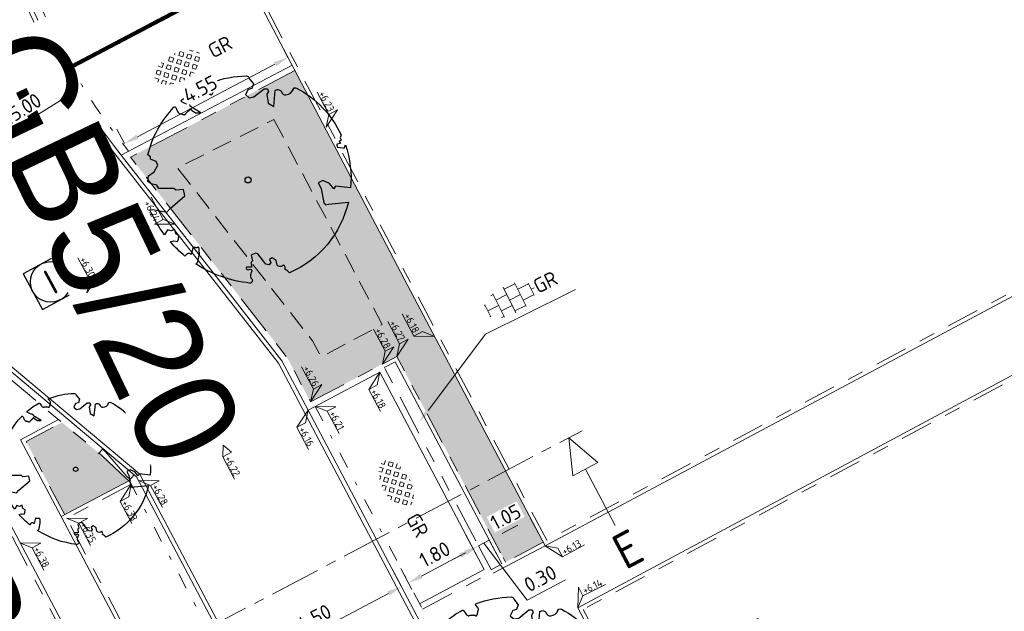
# Model space of a CAD drawing. Header units: metres. Extents: x 155090 to 155676, y 461362 to 461889.
# Tile 59 of 99: x 155321 to 155345, y 461547 to 461562. Entities that reach past the tile are written whole.
import ezdxf
from ezdxf import colors
from ezdxf.entities.mleader import LeaderData, LeaderLine
from ezdxf.enums import TextEntityAlignment as Align
from ezdxf.math import Vec2, Vec3

# ---------------------------------------------------------------- set-up
doc = ezdxf.new("R2018")
doc.units = ezdxf.units.M
for name, pattern in [('DASHDOT', [1, 0.5, -0.25, 0, -0.25]), ('DASHED', [0.75, 0.5, -0.25]), ('VH-GELEIDEBAND', [6, 2, -2, 0, -2]), ('VH-OPSLUITBAND-SO', [10, 4, -2, 2, -2]), ('VH-TROTTOIRBAND_130-150', [15, 5, -2, 2, -2, 2, -2]), ('VW-5050_STREEP', [1, 0.5, -0.5]), ('ZZ-CENTER-SO', [8, 5, -1, 1, -1]), ('ZZ-HIDDEN-SO', [4, 2, -2])]:
    doc.linetypes.add(name, pattern=pattern)
doc.layers.get('0').update_dxf_attribs({"lineweight": 18})
doc.layers.get('Defpoints').update_dxf_attribs({"lineweight": 18})
for name, color, linetype, lineweight in [('B-WE-VH-VERHARDING_HALFVERHARDING_GRASBETONSTEEN-S-200', 130, 'Continuous', 18), ('N-WE-GR-BOOM-S', 90, 'Continuous', 25), ('N-WE-RI-OVERIG_RIOOLPUT_INSPECTIE-S-200', 10, 'Continuous', 25), ('N-WE-VH-KANTOPSLUITING-T18', 10, 'Continuous', 18), ('N-WE-VH-KANTOPSLUITING_GELEIDEBAND_50 200-G', 20, 'VH-GELEIDEBAND', 18), ('N-WE-VH-KANTOPSLUITING_OPSLUITBAND_100X200-G', 150, 'VH-OPSLUITBAND-SO', 18), ('N-WE-VH-KANTOPSLUITING_TROTTOIRBAND_130 150X250-G', 210, 'VH-TROTTOIRBAND_130-150', 18), ('N-WE-VH-KANTOPSLUITING_VERLOOPBAND-S', 7, 'Continuous', 18), ('N-WE-VH-KANTOPSLUITING_VOORKANT_BAND-G', 50, 'Continuous', 18), ('N-WE-VH-KANTVERHARDING_STREKLAAG-G', 60, 'Continuous', 18), ('N-WE-VH-VERHARDING_TEGEL-KLEUR-DUN-S', 7, 'Continuous', 18), ('N-WE-VW-MARKERING_DWARS_OVERSTEEK_KANALISATIESTREEP50_010-G', 7, 'VW-5050_STREEP', 18), ('X-XX-AL-HOOGTELABEL-S', 7, 'Continuous', 18), ('X-XX-AL-M', 7, 'Continuous', 18), ('X-XX-AL-T18', 10, 'Continuous', 18), ('X-XX-AL-VERWIJZING-DWP-S', 7, 'Continuous', 18)]:
    doc.layers.add(name, color=color, linetype=linetype, lineweight=lineweight)
doc.layers.add('N-WE-GR-Groen-A-200', color=7, linetype='Continuous', lineweight=18, true_color=0x52a500)
doc.layers.add('N-WE-GR-MATERIAALGRENS-G', color=7, linetype='ZZ-HIDDEN-SO', lineweight=18, true_color=0x00e600)
doc.styles.add('NLCS-ISO', font='NLCS-ISO.ttf')
doc.styles.add('NLCS-ISO-M200-T18', font='NLCS-ISO.ttf', dxfattribs={"height": 0.36})
doc.dimstyles.new('NLCS-M200-T18-PIJL_L2_H1', dxfattribs={"dimscale": 0.2, "dimtxt": 2.5, "dimasz": 1.8, "dimexe": 2, "dimexo": 2, "dimgap": 0.7, "dimtad": 1, "dimzin": 0, "dimdsep": 46, "dimtxsty": 'NLCS-ISO-M200-T18', "dimcen": 0, "dimdle": 2, "dimclrd": 256, "dimclre": 256, "dimclrt": 10, "dimadec": 1, "dimazin": 0, "dimtfac": 1, "dimtdec": 3, "dimtofl": 0, "dimtmove": 0, "dimatfit": 3, "dimfxl": 2, "dimfxlon": 1, "dimtfillclr": 256, "dimtolj": 1, "dimtzin": 0, "dimlwd": -1, "dimlwe": -1, "dimarcsym": 0})

# ---------------------------------------------------------------- blocks, each defined once
blk = doc.blocks.new('*U51')
at = {"lineweight": 30, "flags": 106}
blk.add_attdef('OB', text='', height=0.36, dxfattribs=at).set_placement((0, 0.1), align=Align.BOTTOM_CENTER)
blk = doc.blocks.new('*U185')
at = {"linetype": 'Continuous', "lineweight": 0}
blk.add_lwpolyline([(0, 0.2), (0.1, 0.2), (0.9, 0.15), (1, 0.15), (1, 0), (0, 0)], close=True, dxfattribs=at)
blk.add_lwpolyline([(1, 0.02), (0.9, 0.02), (0.1, 0.15), (0, 0.15)], dxfattribs=at)
blk = doc.blocks.new('*U136')
at = {"lineweight": 30, "flags": 106}
blk.add_attdef('OB', text='', height=0.36, dxfattribs=at).set_placement((0, 0.1), align=Align.BOTTOM_CENTER)
blk = doc.blocks.new('*U50')
at = {"lineweight": 30, "flags": 106}
blk.add_attdef('OB', text='', height=0.36, dxfattribs=at).set_placement((0, 0.1), align=Align.BOTTOM_CENTER)
blk = doc.blocks.new('*U247')
for p, q in [((-0.946, -1.75), (-0.246, 0)), ((-0.246, 0), (0.454, -1.75)), ((26.855, -1.75), (27.555, 0)), ((27.555, 0), (28.255, -1.75)), ((0.454, -1.75), (-0.946, -1.75)), ((-0.246, -4.9), (-0.246, -1.75)), ((28.255, -1.75), (26.855, -1.75)), ((27.555, -4.9), (27.555, -1.75))]:
    blk.add_line(p, q)
at = {"linetype": 'ZZ-CENTER-SO', "ltscale": 0.5, "flags": 128}
blk.add_lwpolyline([(-0.946, 0), (28.29, 0)], dxfattribs=at)
at = {"color": 50, "lineweight": 35, "style": 'NLCS-ISO'}
for tag, p in [('DWP2', (27.555, -5.338)), ('DWP1', (-0.246, -5.338))]:
    blk.add_attdef(tag, text='', height=1.75, dxfattribs=at).set_placement(p, align=Align.TOP_CENTER)
blk = doc.blocks.new('*U453')
at = {"lineweight": 18}
for p, q in [((-2.46, -1.41), (-2.46, 0.99)), ((-2.46, 0.99), (0, 0)), ((0, 0), (-2.46, -1.41)), ((-8.66, -1.41), (-2.46, -1.41))]:
    blk.add_line(p, q, dxfattribs=at)
at = {"lineweight": 18, "style": 'NLCS-ISO'}
blk.add_attdef('...', text='', height=1.8, dxfattribs=at).set_placement((-5.56, -1.83), align=Align.BOTTOM_CENTER)
blk = doc.blocks.new('*U15')
at = {"lineweight": 18}
for p, q in [((2.46, 4.47), (0, 0)), ((2.46, 2.07), (2.46, 4.47)), ((0, 0), (2.46, 2.07)), ((8.66, 2.07), (2.46, 2.07))]:
    blk.add_line(p, q, dxfattribs=at)
at = {"lineweight": 18, "style": 'NLCS-ISO'}
blk.add_attdef('...', text='', height=1.8, dxfattribs=at).set_placement((5.56, 1.65), align=Align.BOTTOM_CENTER)
blk = doc.blocks.new('*U250')
at = {"lineweight": 18}
for p, q in [((-2.46, 2.07), (-2.46, 4.47)), ((-2.46, 4.47), (0, 0)), ((-8.66, 2.07), (-2.46, 2.07)), ((0, 0), (-2.46, 2.07))]:
    blk.add_line(p, q, dxfattribs=at)
at = {"lineweight": 18, "style": 'NLCS-ISO'}
blk.add_attdef('...', text='', height=1.8, dxfattribs=at).set_placement((-5.56, 1.65), align=Align.BOTTOM_CENTER)
blk = doc.blocks.new('*U334')
at = {"lineweight": 18}
for p, q in [((2.46, -2.01), (0, 0)), ((0, 0), (2.46, -4.41)), ((2.46, -4.41), (2.46, -2.01)), ((8.66, -4.41), (2.46, -4.41))]:
    blk.add_line(p, q, dxfattribs=at)
at = {"lineweight": 18, "style": 'NLCS-ISO'}
blk.add_attdef('...', text='', height=1.8, dxfattribs=at).set_placement((5.56, -4.83), align=Align.BOTTOM_CENTER)
blk = doc.blocks.new('*U542')
at = {"lineweight": 18}
for p, q in [((2.46, -2.01), (0, 0)), ((0, 0), (2.46, -4.41)), ((2.46, -4.41), (2.46, -2.01)), ((8.66, -4.41), (2.46, -4.41))]:
    blk.add_line(p, q, dxfattribs=at)
at = {"lineweight": 18, "style": 'NLCS-ISO'}
blk.add_attdef('...', text='', height=1.8, dxfattribs=at).set_placement((5.56, -4.83), align=Align.BOTTOM_CENTER)
blk = doc.blocks.new('*U46')
at = {"lineweight": 9}
for p, q in [((-1.84, 1.5), (-1.5, 1.5)), ((-1.5, -1.6), (-1.5, 1.6)), ((0, -1.78), (0, 1.78)), ((0, 1.5), (1.5, 1.5)), ((1.5, -1.6), (1.5, 1.6)), ((-3.08, 0.75), (-3, 0.75)), ((-3, -0.83), (-3, 0.83)), ((-3, 0), (-1.5, 0)), ((-1.5, 0.75), (0, 0.75)), ((0, 0), (1.5, 0)), ((1.5, 0.75), (3, 0.75)), ((3, -0.83), (3, 0.83)), ((3, 0), (3.39, 0)), ((-3.08, -0.75), (-3, -0.75)), ((-1.5, -0.75), (0, -0.75)), ((1.5, -0.75), (3, -0.75)), ((-1.84, -1.5), (-1.5, -1.5)), ((0, -1.5), (1.5, -1.5))]:
    blk.add_line(p, q, dxfattribs=at)
at = {"style": 'NLCS-ISO'}
blk.add_attdef('FORMAAT', text='', height=1.8, dxfattribs=at).set_placement((-3.18, 0), align=Align.MIDDLE_RIGHT)
blk.add_attdef('KLEUR', text='', height=1.8, dxfattribs=at).set_placement((3.49, 0), align=Align.MIDDLE_LEFT)
blk = doc.blocks.new('SVH-GRASBETONSTEEN_02_KL-SO')
for p, q in [((-2.19, 1.29), (-2.16, 1.32)), ((-1.84, 0.93), (-2.19, 1.29)), ((-1.84, 0.93), (-1.48, 1.29)), ((-1.48, 1.29), (-1.69, 1.5)), ((-0.77, 1.29), (-0.41, 1.65)), ((-0.41, 0.93), (-0.77, 1.29)), ((-0.06, 1.29), (-0.41, 1.65)), ((-0.41, 0.93), (-0.06, 1.29)), ((0.3, 1.65), (0.22, 1.72)), ((0.3, 1.65), (0.36, 1.71)), ((0.65, 1.29), (0.99, 1.63)), ((1.01, 0.93), (0.65, 1.29)), ((1.01, 0.93), (1.36, 1.29)), ((1.36, 1.29), (1.04, 1.62)), ((2.43, 0.93), (2.13, 1.24)), ((-2.9, -0.13), (-3.26, 0.22)), ((-2.9, 0.58), (-2.55, 0.93)), ((-2.55, 0.22), (-2.9, 0.58)), ((-2.19, 0.58), (-2.55, 0.93)), ((-2.55, 0.22), (-2.19, 0.58)), ((-2.19, -0.13), (-1.84, 0.22)), ((-1.48, -0.13), (-1.84, 0.22)), ((-1.48, 0.58), (-1.13, 0.93)), ((-1.13, 0.22), (-1.48, 0.58)), ((-0.77, 0.58), (-1.13, 0.93)), ((-1.13, 0.22), (-0.77, 0.58)), ((-0.77, -0.13), (-0.41, 0.22)), ((-0.06, -0.13), (-0.41, 0.22)), ((-0.06, 0.58), (0.3, 0.93)), ((0.3, 0.22), (-0.06, 0.58)), ((0.65, 0.58), (0.3, 0.93)), ((0.3, 0.22), (0.65, 0.58)), ((0.65, -0.13), (1.01, 0.22)), ((1.36, -0.13), (1.01, 0.22)), ((1.36, 0.58), (1.72, 0.93)), ((1.72, 0.22), (1.36, 0.58)), ((2.08, 0.58), (1.72, 0.93)), ((1.72, 0.22), (2.08, 0.58)), ((2.08, -0.13), (2.43, 0.22)), ((2.43, 0.93), (2.5, 1)), ((2.79, -0.13), (2.43, 0.22)), ((2.79, 0.58), (2.85, 0.65)), ((3.02, 0.35), (2.79, 0.58)), ((-3.18, -0.41), (-2.9, -0.13)), ((-2.87, -0.81), (-2.55, -0.49)), ((-2.19, -0.84), (-2.55, -0.49)), ((-2.47, -1.12), (-2.19, -0.84)), ((-1.84, -0.49), (-2.19, -0.13)), ((-1.99, -1.36), (-1.84, -1.2)), ((-1.84, -0.49), (-1.48, -0.13)), ((-1.53, -1.51), (-1.84, -1.2)), ((-1.48, -0.84), (-1.13, -0.49)), ((-1.13, -1.2), (-1.48, -0.84)), ((-0.77, -0.84), (-1.13, -0.49)), ((-1.13, -1.2), (-0.77, -0.84)), ((-0.41, -0.49), (-0.77, -0.13)), ((-0.77, -1.56), (-0.41, -1.2)), ((-0.41, -0.49), (-0.06, -0.13)), ((-0.06, -1.56), (-0.41, -1.2)), ((-0.06, -0.84), (0.3, -0.49)), ((0.3, -1.2), (-0.06, -0.84)), ((0.65, -0.84), (0.3, -0.49)), ((0.3, -1.2), (0.65, -0.84)), ((1.01, -0.49), (0.65, -0.13)), ((0.65, -1.56), (1.01, -1.2)), ((1.01, -0.49), (1.36, -0.13)), ((1.32, -1.51), (1.01, -1.2)), ((1.36, -0.84), (1.72, -0.49)), ((1.72, -1.2), (1.36, -0.84)), ((2.08, -0.84), (1.72, -0.49)), ((1.72, -1.2), (2.08, -0.84)), ((2.43, -0.49), (2.08, -0.13)), ((2.43, -0.49), (2.79, -0.13)), ((-0.66, -1.66), (-0.77, -1.56)), ((-0.19, -1.69), (-0.06, -1.56)), ((0.73, -1.63), (0.65, -1.56))]:
    blk.add_line(p, q)
at = {"style": 'NLCS-ISO'}
blk.add_attdef('FORMAAT', text='', height=1.8, dxfattribs=at).set_placement((-4.31, -0.13), align=Align.MIDDLE_RIGHT)
blk.add_attdef('KLEUR', text='', height=1.8, dxfattribs=at).set_placement((4.19, -0.13), align=Align.MIDDLE_LEFT)
at = {"style": 'NLCS-ISO', "flags": 1}
blk.add_attdef('FUNCTIE', text='', height=1.8, dxfattribs=at).set_placement((-0.06, -2.88), align=Align.TOP_CENTER)
blk = doc.blocks.new('SGR-BOOM_05')
blk.add_lwpolyline([(0.433, 4.712), (0.441, 4.722), (0.45, 4.731), (0.457, 4.739), (0.465, 4.746), (0.473, 4.754), (0.48, 4.761), (0.487, 4.77), (0.494, 4.779), (0.501, 4.79), (0.508, 4.802), (0.513, 4.817), (0.516, 4.836), (0.517, 4.858), (0.515, 4.885), (0.509, 4.916), (0.475, 5.034, -0.52938), (0.529, 5.099, -0.087139), (2.218, 4.625, -0.372341), (2.284, 4.473), (2.354, 4.119), (2.18, 3.946), (1.992, 3.985), (1.767, 3.817), (1.853, 3.602), (2.086, 3.527), (2.712, 3.671), (2.864, 3.587), (2.85, 3.453), (2.707, 3.365), (2.577, 2.941), (2.743, 2.67), (3.168, 3.347, -0.504641), (3.406, 3.14, 0.331948), (3.544, 2.921, 0.282008), (3.993, 3.004), (3.957, 2.985, -0.512156), (4.163, 2.984, -0.16076), (5.094, -0.056), (4.977, -0.169), (4.976, -0.294), (4.862, -0.315), (4.876, -0.438), (4.698, -0.381), (4.644, -0.519), (4.864, -0.665), (4.933, -0.72), (5.054, -0.599, -0.106371), (4.341, -2.61), (3.705, -2.201), (3.588, -2.282), (3.512, -1.945), (3.286, -1.673), (3.024, -1.676), (3.03, -1.99), (2.83, -2.678), (2.861, -2.809), (3.005, -2.829), (3.93, -3.183, -0.236298), (-0.225, -5.013, 0.159625), (-0.347, -4.77, 0.350802), (-0.315, -4.528, -0.504641), (-0.6, -4.393), (-0.531, -4.17), (-0.647, -3.962), (-0.802, -3.978), (-0.825, -4.144), (-0.942, -4.211), (-1.08, -4.106), (-1.2, -3.475), (-1.291, -3.384), (-1.522, -3.391), (-1.586, -3.665), (-1.68, -3.694), (-1.769, -3.923), (-2.003, -3.798, 0.733583), (-1.918, -3.973, -0.861625), (-1.87, -4.128, 0.279978), (-2.043, -4.393), (-2.036, -4.403, -0.827056), (-2.208, -4.583, -0.116774), (-4.152, -2.556), (-4.114, -2.549), (-4.084, -2.541), (-4.059, -2.531), (-4.039, -2.52), (-4.024, -2.509), (-4.013, -2.498), (-4.004, -2.486), (-3.768, -2.184), (-3.762, -2.173), (-3.758, -2.163), (-3.755, -2.153), (-3.752, -2.143), (-3.748, -2.133), (-3.745, -2.123), (-3.74, -2.111), (-3.735, -2.099), (-3.729, -2.085), (-3.721, -2.071), (-3.713, -2.056), (-3.705, -2.04), (-3.697, -2.024), (-3.689, -2.007), (-3.682, -1.991), (-3.676, -1.975), (-3.671, -1.959), (-3.668, -1.944), (-3.666, -1.929), (-3.665, -1.916), (-3.666, -1.904), (-3.668, -1.893), (-3.671, -1.884), (-3.676, -1.877), (-3.682, -1.872), (-3.69, -1.869), (-3.698, -1.867), (-3.708, -1.866), (-3.718, -1.865), (-3.729, -1.864), (-3.74, -1.863), (-3.752, -1.86), (-3.764, -1.856), (-3.776, -1.85), (-3.788, -1.843), (-3.801, -1.835), (-3.813, -1.826), (-3.826, -1.816), (-3.84, -1.806), (-3.853, -1.796), (-3.866, -1.785), (-3.88, -1.774), (-3.893, -1.762), (-3.907, -1.75), (-4.15, -2.028), (-4.162, -2.015), (-4.173, -2), (-4.183, -1.984), (-4.193, -1.968), (-4.204, -1.951), (-4.219, -1.938), (-4.242, -1.928), (-4.274, -1.924), (-4.319, -1.929), (-4.379, -1.942), (-4.457, -1.967, -0.040997), (-4.791, -1.027), (-4.617, -1.057), (-4.463, -1.156), (-4.38, -1.082), (-4.281, -0.927), (-4.376, -0.782), (-4.323, -0.567), (-4.52, -0.551), (-4.652, -0.423), (-4.892, -0.58, -0.05814), (-4.988, 0.829), (-4.852, 0.802), (-4.298, 0.364), (-4.06, 0.447), (-3.128, 0.693), (-3.049, 1), (-3.409, 1.144), (-3.464, 1.261), (-4.121, 1.584), (-4.136, 1.769), (-4.358, 1.957), (-4.448, 2.14), (-4.297, 2.378), (-3.958, 2.431), (-3.65, 2.633), (-3.646, 2.84), (-3.838, 3.066), (-3.787, 3.162), (-3.863, 3.31, -0.13428), (-1.664, 4.835, -0.541727), (-1.597, 4.783), (-1.608, 4.639), (-1.605, 4.565), (-1.595, 4.508), (-1.579, 4.465), (-1.558, 4.434), (-1.535, 4.41), (-1.511, 4.392), (-1.487, 4.376), (-1.465, 4.359), (-1.446, 4.342), (-1.428, 4.325), (-1.411, 4.309), (-1.395, 4.295), (-1.38, 4.284), (-1.364, 4.276), (-1.347, 4.272), (-1.33, 4.272), (-1.312, 4.277), (-1.292, 4.285), (-1.273, 4.294), (-1.252, 4.305), (-1.232, 4.316), (-1.211, 4.327), (-1.189, 4.336), (-1.168, 4.342), (-1.147, 4.347), (-1.126, 4.35), (-1.105, 4.353), (-1.085, 4.356), (-1.066, 4.36), (-1.048, 4.365), (-1.031, 4.372), (-1.015, 4.382), (-1, 4.394), (-0.986, 4.408), (-0.973, 4.424), (-0.963, 4.324), (-0.94, 4.298), (-0.834, 4.118), (-0.611, 3.996), (-0.927, 4.508), (-0.921, 4.523), (-0.917, 4.539), (-0.915, 4.553), (-0.916, 4.568), (-0.92, 4.583), (-0.927, 4.598), (-0.938, 4.613), (-0.953, 4.629), (-0.972, 4.647), (-0.994, 4.667), (-1.02, 4.691), (-1.05, 4.719), (-1.082, 4.754), (-1.117, 4.795), (-1.199, 4.901, -0.543104), (-1.171, 4.981, -0.046766), (-0.234, 5.117, -0.385168), (-0.182, 5.074), (-0.152, 4.882), (-0.138, 4.822), (-0.121, 4.78), (-0.104, 4.753), (-0.085, 4.737), (-0.066, 4.73), (-0.047, 4.727), (-0.027, 4.726), (-0.009, 4.724), (0.009, 4.72), (0.027, 4.716), (0.044, 4.71), (0.061, 4.704), (0.077, 4.697), (0.093, 4.689), (0.109, 4.682), (0.124, 4.675), (0.139, 4.668), (0.153, 4.66), (0.167, 4.653), (0.18, 4.645), (0.191, 4.638), (0.202, 4.629), (0.211, 4.621), (0.219, 4.611), (0.225, 4.602), (0.231, 4.593), (0.236, 4.584), (0.242, 4.576), (0.247, 4.569), (0.253, 4.564), (0.26, 4.56), (0.269, 4.559), (0.278, 4.56), (0.289, 4.563), (0.3, 4.568), (0.312, 4.574), (0.324, 4.582), (0.336, 4.592), (0.348, 4.603), (0.36, 4.616), (0.371, 4.63), (0.382, 4.644), (0.393, 4.659), (0.404, 4.673), (0.414, 4.687), (0.423, 4.7)], format="xyb", close=True)
blk.add_circle((0, 0), 0.15)
blk = doc.blocks.new('SRI-PUT_INSPECTIE-SO')
at = {"flags": 128}
blk.add_lwpolyline([(-2, -2), (2, -2), (2, 2), (-2, 2)], close=True, dxfattribs=at)
blk.add_circle((0, 0), 2)
at = {"style": 'NLCS-ISO'}
blk.add_text('I', height=2.5, dxfattribs=at).set_placement((-0.003, -0.007), align=Align.MIDDLE_CENTER)
blk = doc.blocks.new('*D544')
at = {"layer": 'Defpoints', "color": 0, "transparency": 16777216}
for p in [(155332.417, 461548.178), (155330.554, 461547.851), (155330.826, 461547.338)]:
    blk.add_point(p, dxfattribs=at)
at = {"layer": 'X-XX-AL-M', "transparency": 16777216}
for p, q in [((155332.231, 461548.532), (155331.959, 461549.045)), ((155331.828, 461548.524), (155330.873, 461548.019)), ((155330.639, 461547.691), (155330.368, 461548.205))]:
    blk.add_line(p, q, dxfattribs=at)
for points in [[(155331.8, 461548.577), (155331.856, 461548.471), (155332.146, 461548.692)], [(155330.845, 461548.072), (155330.901, 461547.966), (155330.554, 461547.851)]]:
    blk.add_solid(points, dxfattribs=at)
at = {"layer": 'X-XX-AL-M', "color": 10, "transparency": 16777216, "insert": (155331.201, 461548.554), "char_height": 0.36, "attachment_point": 5, "rotation": 27.8357, "style": 'NLCS-ISO-M200-T18', "bg_fill": 3, "box_fill_scale": 1.1, "bg_fill_color": 256, "bg_fill_true_color": 13158600, "bg_fill_transparency": 0}
blk.add_mtext('\\A1;1.80', dxfattribs=at)
blk = doc.blocks.new('*D545')
at = {"layer": 'Defpoints', "color": 0, "transparency": 16777216}
for p in [(155330.378, 461547.758), (155326.398, 461545.657), (155326.398, 461545.657)]:
    blk.add_point(p, dxfattribs=at)
at = {"layer": 'X-XX-AL-M', "transparency": 16777216}
for p, q in [((155330.378, 461547.758), (155330.191, 461548.112)), ((155330.059, 461547.59), (155326.717, 461545.825)), ((155326.398, 461545.657), (155326.211, 461546.01))]:
    blk.add_line(p, q, dxfattribs=at)
for points in [[(155330.031, 461547.643), (155330.087, 461547.537), (155330.378, 461547.758)], [(155326.689, 461545.878), (155326.745, 461545.772), (155326.398, 461545.657)]]:
    blk.add_solid(points, dxfattribs=at)
at = {"layer": 'X-XX-AL-M', "color": 10, "transparency": 16777216, "insert": (155328.239, 461546.99), "char_height": 0.36, "attachment_point": 5, "rotation": 27.8357, "style": 'NLCS-ISO-M200-T18', "bg_fill": 3, "box_fill_scale": 1.1, "bg_fill_color": 256, "bg_fill_true_color": 13158600, "bg_fill_transparency": 0}
blk.add_mtext('\\A1;4.50', dxfattribs=at)
blk = doc.blocks.new('*D548')
at = {"layer": 'Defpoints', "color": 0, "transparency": 16777216}
for p in [(155332.543, 461548.903), (155332.544, 461548.902), (155332.278, 461548.763)]:
    blk.add_point(p, dxfattribs=at)
at = {"layer": 'X-XX-AL-M', "transparency": 16777216}
for p, q in [((155332.862, 461549.07), (155333.181, 461549.238)), ((155332.279, 461548.762), (155332.544, 461548.902)), ((155332.411, 461548.832), (155333.474, 461547.425)), ((155332.544, 461548.902), (155332.731, 461548.548)), ((155331.96, 461548.594), (155331.642, 461548.426)), ((155332.279, 461548.762), (155332.466, 461548.408)), ((155333.474, 461547.425), (155334.422, 461547.925))]:
    blk.add_line(p, q, dxfattribs=at)
for points in [[(155332.834, 461549.123), (155332.89, 461549.017), (155332.544, 461548.902)], [(155331.932, 461548.647), (155331.988, 461548.541), (155332.279, 461548.762)]]:
    blk.add_solid(points, dxfattribs=at)
at = {"layer": 'X-XX-AL-M', "color": 10, "transparency": 16777216, "insert": (155333.799, 461547.958), "char_height": 0.36, "attachment_point": 5, "rotation": 27.8357, "style": 'NLCS-ISO-M200-T18', "bg_fill": 3, "box_fill_scale": 1.1, "bg_fill_color": 256, "bg_fill_true_color": 13158600, "bg_fill_transparency": 0}
blk.add_mtext('\\A1;0.30', dxfattribs=at)
blk = doc.blocks.new('*D549')
at = {"layer": 'X-XX-AL-M', "transparency": 16777216}
for p, q in [((155333.561, 461549.439), (155333.748, 461549.085)), ((155332.951, 461549.117), (155333.243, 461549.271)), ((155332.633, 461548.949), (155332.819, 461548.595))]:
    blk.add_line(p, q, dxfattribs=at)
for points in [[(155333.215, 461549.324), (155333.271, 461549.218), (155333.561, 461549.439)], [(155332.923, 461549.17), (155332.979, 461549.064), (155332.633, 461548.949)]]:
    blk.add_solid(points, dxfattribs=at)
at = {"layer": 'X-XX-AL-M', "color": 10, "transparency": 16777216, "insert": (155332.947, 461549.477), "char_height": 0.36, "attachment_point": 5, "rotation": 27.8357, "style": 'NLCS-ISO-M200-T18', "bg_fill": 3, "box_fill_scale": 1.1, "bg_fill_color": 256, "bg_fill_true_color": 13158600, "bg_fill_transparency": 0}
blk.add_mtext('\\A1;1.05', dxfattribs=at)
at = {"layer": 'Defpoints', "color": 0, "transparency": 16777216}
for p in [(155333.56, 461549.44), (155333.561, 461549.439), (155332.632, 461548.95)]:
    blk.add_point(p, dxfattribs=at)
blk = doc.blocks.new('*U343')
at = {"lineweight": 18}
for p, q in [((-2.46, -2.01), (0, 0)), ((0, 0), (-2.46, -4.41)), ((-2.46, -4.41), (-2.46, -2.01)), ((-8.66, -4.41), (-2.46, -4.41))]:
    blk.add_line(p, q, dxfattribs=at)
at = {"lineweight": 18, "style": 'NLCS-ISO'}
blk.add_attdef('...', text='', height=1.8, dxfattribs=at).set_placement((-5.56, -4.83), align=Align.BOTTOM_CENTER)
blk = doc.blocks.new('*D552')
at = {"layer": 'Defpoints', "color": 0, "transparency": 16777216}
for p in [(155335.116, 461567.868), (155322.362, 461559.972)]:
    blk.add_point(p, dxfattribs=at)
at = {"layer": 'X-XX-AL-M', "transparency": 16777216}
blk.add_line((155320.226, 461558.65), (155322.056, 461559.783), dxfattribs=at)
blk.add_solid([(155322.025, 461559.834), (155322.088, 461559.732), (155322.362, 461559.972)], dxfattribs=at)
at = {"layer": 'X-XX-AL-M', "color": 10, "transparency": 16777216, "insert": (155320.82, 461559.394), "char_height": 0.36, "attachment_point": 5, "rotation": 31.759, "style": 'NLCS-ISO-M200-T18', "bg_fill": 3, "box_fill_scale": 1.1, "bg_fill_color": 256, "bg_fill_true_color": 13158600, "bg_fill_transparency": 0}
blk.add_mtext('\\A1;R=15.00', dxfattribs=at)
blk = doc.blocks.new('*D555')
at = {"layer": 'Defpoints', "color": 0, "transparency": 16777216}
for p in [(155327.585, 461560.8), (155327.686, 461560.609), (155323.663, 461558.488)]:
    blk.add_point(p, dxfattribs=at)
at = {"layer": 'X-XX-AL-M', "transparency": 16777216}
for p, q in [((155327.585, 461560.8), (155327.399, 461561.154)), ((155323.881, 461558.847), (155327.267, 461560.633)), ((155323.562, 461558.679), (155323.376, 461559.033))]:
    blk.add_line(p, q, dxfattribs=at)
for points in [[(155327.239, 461560.686), (155327.295, 461560.579), (155327.585, 461560.8)], [(155323.853, 461558.9), (155323.909, 461558.794), (155323.562, 461558.679)]]:
    blk.add_solid(points, dxfattribs=at)
at = {"layer": 'X-XX-AL-M', "color": 10, "transparency": 16777216, "insert": (155325.424, 461560.023), "char_height": 0.36, "attachment_point": 5, "rotation": 27.8054, "style": 'NLCS-ISO-M200-T18', "bg_fill": 3, "box_fill_scale": 1.1, "bg_fill_color": 256, "bg_fill_true_color": 13158600, "bg_fill_transparency": 0}
blk.add_mtext('\\A1;4.55', dxfattribs=at)

msp = doc.modelspace()

# ---------------------------------------------------------------- hatches: boundary and pattern name
at = {"layer": 'N-WE-GR-Groen-A-200', "true_color": 0x7fff00, "transparency": 33554585}
h = msp.add_hatch(color=70, dxfattribs=at)
h.dxf.hatch_style = 1
h.paths.add_polyline_path([(155329.912, 461553.244), (155330.265, 461553.431), (155332.942, 461548.363), (155333.87, 461548.853), (155330.535, 461555.17), (155327.756, 461560.476), (155323.712, 461558.344), (155326.287, 461555.043), (155327.565, 461553.406), (155328.143, 461552.311)])
h = msp.add_hatch(color=70, dxfattribs=at)
h.dxf.hatch_style = 1
h.paths.add_polyline_path([(155322.023, 461551.805), (155321.137, 461551.338), (155322.091, 461549.53), (155323.67, 461550.363), (155323.012, 461550.979)])

# ---------------------------------------------------------------- linework, layer by layer
at = {"layer": 'N-WE-GR-MATERIAALGRENS-G', "linetype": 'DASHED', "flags": 128}
msp.add_lwpolyline([(155327.24, 461559.268), (155329.908, 461554.216), (155328.4, 461553.42), (155328.193, 461553.812), (155324.863, 461558.079)], close=True, dxfattribs=at)
at = {"layer": 'N-WE-VH-KANTOPSLUITING_GELEIDEBAND_50 200-G', "ltscale": 0.2, "flags": 128}
msp.add_lwpolyline([(155303.613, 461595.167), (155303.798, 461594.805), (155313.105, 461577.586), (155314.195, 461576.196), (155319.748, 461565.699), (155321.764, 461561.483, 0.054204), (155323.448, 461558.763), (155323.663, 461558.488)], format="xyb", dxfattribs=at)
for points in [[(155328.257, 461552.201), (155331.666, 461545.746)], [(155323.67, 461550.363), (155323.701, 461550.336), (155330.881, 461536.74)]]:
    msp.add_lwpolyline(points, dxfattribs=at)
at = {"layer": 'N-WE-VH-KANTOPSLUITING_OPSLUITBAND_100X200-G', "ltscale": 0.2, "flags": 128}
for points in [[(155324.293, 461567.303), (155330.623, 461555.216), (155333.958, 461548.9), (155367.422, 461566.791), (155357.685, 461584.892)], [(155334.857, 461547.198), (155338.664, 461539.989), (155339.586, 461538.487), (155344.859, 461528.77), (155378.204, 461546.753), (155368.326, 461565.145)]]:
    msp.add_lwpolyline(points, close=True, dxfattribs=at)
for points in [[(155329.912, 461553.244), (155330.265, 461553.431), (155332.942, 461548.363)], [(155318.927, 461552.528), (155318.927, 461552.528), (155328.616, 461534.16)], [(155322.091, 461549.53), (155321.137, 461551.338), (155322.022, 461551.805)], [(155323.73, 461550.282), (155322.138, 461549.442), (155329.836, 461534.848), (155331.523, 461535.738)], [(155333.87, 461548.853), (155332.588, 461548.176)]]:
    msp.add_lwpolyline(points, dxfattribs=at)
at = {"layer": 'N-WE-VH-KANTOPSLUITING_TROTTOIRBAND_130 150X250-G', "ltscale": 0.2, "flags": 128}
for points in [[(155299.462, 461592.632), (155299.507, 461592.545), (155309.035, 461574.917), (155310.111, 461573.545), (155315.415, 461563.518), (155320.345, 461553.209), (155322.934, 461551.042)], [(155327.756, 461560.476), (155323.712, 461558.344), (155326.287, 461555.043), (155327.565, 461553.406), (155328.143, 461552.311), (155329.912, 461553.244), (155332.62, 461548.116), (155330.896, 461547.205)]]:
    msp.add_lwpolyline(points, dxfattribs=at)
at = {"layer": 'N-WE-VH-KANTOPSLUITING_VOORKANT_BAND-G', "ltscale": 0.2, "flags": 128}
for points in [[(155360.641, 461639.416), (155359.733, 461640.811, 0.399973), (155351.681, 461642.721), (155301.364, 461613.37, 0.403366), (155298.717, 461604.024), (155301.894, 461598.08), (155303.621, 461594.711), (155312.938, 461577.476), (155314.027, 461576.087), (155319.57, 461565.609), (155321.584, 461561.397, 0.054204), (155323.29, 461558.64), (155323.483, 461558.393)], [(155292.19, 461606.795), (155292.61, 461607.02, -0.492563), (155293.261, 461606.726, -0.010102), (155293.599, 461605.146, 0.075224), (155294.748, 461601.903), (155297.907, 461595.993), (155299.639, 461592.615), (155309.161, 461574.999), (155310.237, 461573.627), (155315.549, 461563.586), (155320.466, 461553.303), (155323.86, 461550.464)]]:
    msp.add_lwpolyline(points, format="xyb", dxfattribs=at)
for points in [[(155324.158, 461567.345), (155330.535, 461555.17), (155333.917, 461548.765), (155367.558, 461566.75), (155357.726, 461585.027)], [(155334.722, 461547.239), (155338.577, 461539.94), (155339.499, 461538.436), (155344.819, 461528.634), (155378.339, 461546.712), (155368.367, 461565.28)]]:
    msp.add_lwpolyline(points, close=True, dxfattribs=at)
for points in [[(155327.686, 461560.609), (155323.483, 461558.393), (155326.169, 461554.951), (155327.438, 461553.324), (155328.081, 461552.108), (155329.849, 461553.042), (155332.417, 461548.178), (155330.826, 461547.338)], [(155329.958, 461553.156), (155330.224, 461553.296), (155332.853, 461548.316)], [(155318.99, 461552.623), (155328.735, 461534.149)], [(155328.081, 461552.108), (155335.57, 461537.925), (155336.54, 461536.343), (155344.697, 461521.312), (155346.367, 461522.218)], [(155322.003, 461549.484), (155321.002, 461551.38), (155321.94, 461551.874)], [(155323.67, 461550.363), (155322.003, 461549.484), (155329.794, 461534.713), (155331.569, 461535.649)], [(155323.86, 461550.464), (155331.658, 461535.696), (155332.641, 461534.092), (155345.747, 461509.942), (155347.351, 461503.409), (155351.951, 461494.829), (155352.663, 461493.318), (155360.802, 461478.233), (155361.484, 461472.879)], [(155333.917, 461548.765), (155332.635, 461548.088)]]:
    msp.add_lwpolyline(points, dxfattribs=at)
at = {"layer": 'N-WE-VH-KANTVERHARDING_STREKLAAG-G', "ltscale": 0.2, "flags": 128}
msp.add_lwpolyline([(155303.483, 461594.752), (155303.529, 461594.662), (155312.849, 461577.418), (155313.938, 461576.03), (155319.476, 461565.562), (155321.489, 461561.352, 0.054204), (155323.208, 461558.575), (155323.323, 461558.427), (155326.086, 461554.887), (155327.35, 461553.267), (155328.037, 461551.966), (155335.006, 461538.768)], format="xyb", dxfattribs=at)
msp.add_lwpolyline([(155299.665, 461592.794), (155299.732, 461592.664), (155309.249, 461575.057), (155310.326, 461573.684), (155315.643, 461563.633), (155320.551, 461553.369), (155323.943, 461550.531), (155331.235, 461536.722)], dxfattribs=at)
at = {"layer": 'N-WE-VW-MARKERING_DWARS_OVERSTEEK_KANALISATIESTREEP50_010-G', "ltscale": 0.4, "const_width": 0.1, "flags": 128}
msp.add_lwpolyline([(155322.243, 461560.565), (155326.5, 461562.81)], dxfattribs=at)

# ---------------------------------------------------------------- block references
at = {"layer": 'B-WE-VH-VERHARDING_HALFVERHARDING_GRASBETONSTEEN-S-200', "xscale": 0.2, "yscale": 0.2, "zscale": 0.2}
for p, rotation in [((155324.905, 461560.56), 27.77072047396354), ((155330.258, 461550.273), 298.629932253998)]:
    msp.add_blockref('SVH-GRASBETONSTEEN_02_KL-SO', p, dxfattribs=dict(at, rotation=rotation)).add_auto_attribs({'KLEUR': 'GR'})
at = {"layer": 'N-WE-GR-BOOM-S', "rotation": 26.5502593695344}
for p, xscale, yscale, zscale in [((155326.605, 461557.782), 0.5, 0.5, 0.5), ((155322.359, 461550.65), 0.3640137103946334, 0.3640137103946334, 0.3640137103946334), ((155333.122, 461544.94), 0.5, 0.5, 0.5)]:
    msp.add_blockref('SGR-BOOM_05', p, dxfattribs=dict(at, xscale=xscale, yscale=yscale, zscale=zscale))
at = {"layer": 'N-WE-RI-OVERIG_RIOOLPUT_INSPECTIE-S-200', "xscale": 0.25, "yscale": 0.25, "zscale": 0.25}
for p, rotation in [((155322.619, 461557.303), 297.0599712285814), ((155321.744, 461555.268), 28.56407164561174)]:
    msp.add_blockref('SRI-PUT_INSPECTIE-SO', p, dxfattribs=dict(at, rotation=rotation))
at = {"layer": 'N-WE-VH-KANTOPSLUITING-T18'}
ref = msp.add_blockref('*U50', (155321.614, 461561.797), dxfattribs=dict(at, xscale=0.7500000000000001, yscale=0.7500000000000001, zscale=0.7500000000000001, rotation=295.553726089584))
lines = msp.add_mtext('GB5/20', dxfattribs={"layer": '0', "insert": (155321.682, 461561.829), "char_height": 2.5, "attachment_point": 1, "rotation": 295.5537, "bg_fill": 3, "box_fill_scale": 1, "bg_fill_color": 256, "bg_fill_transparency": 0})
ref.add_attrib('OB', '', (155321.682, 461561.829), dxfattribs={"flags": 10}).embed_mtext(lines)
ref = msp.add_blockref('*U51', (155319.18, 461551.153), dxfattribs=dict(at, xscale=0.75, yscale=0.75, zscale=0.75, rotation=295.9939325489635))
lines = msp.add_mtext('OB10', dxfattribs={"layer": '0', "insert": (155319.247, 461551.186), "char_height": 2.5, "attachment_point": 1, "rotation": 295.9939, "bg_fill": 3, "box_fill_scale": 1, "bg_fill_color": 256, "bg_fill_transparency": 0})
ref.add_attrib('OB', '', (155319.247, 461551.186), dxfattribs={"flags": 16}).embed_mtext(lines)
ref = msp.add_blockref('*U136', (155334.035, 461544.044), dxfattribs=dict(at, xscale=0.75, yscale=0.75, zscale=0.75, rotation=27.83598611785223))
lines = msp.add_mtext('vb1l', dxfattribs={"layer": '0', "insert": (155334, 461544.11), "char_height": 2.5, "attachment_point": 1, "rotation": 27.836, "bg_fill": 3, "box_fill_scale": 1, "bg_fill_color": 256, "bg_fill_transparency": 0})
ref.add_attrib('OB', '', (155334, 461544.11), dxfattribs={"flags": 44}).embed_mtext(lines)
at = {"layer": 'N-WE-VH-KANTOPSLUITING_VERLOOPBAND-S', "rotation": 140.0876698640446}
msp.add_blockref('*U185', (155323.798, 461550.517), dxfattribs=at)
at = {"layer": 'N-WE-VH-VERHARDING_TEGEL-KLEUR-DUN-S'}
ref = msp.add_blockref('*U46', (155333.041, 461554.821), dxfattribs=dict(at, xscale=0.2000000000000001, yscale=0.2000000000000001, zscale=0.2000000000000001, rotation=26.5502593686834))
ref.add_attrib('KLEUR', 'GR', dxfattribs={"layer": '0', "height": 0.36, "rotation": 26.5503, "style": 'NLCS-ISO'}).set_placement((155333.666, 461555.134), align=Align.MIDDLE_LEFT)
at = {"layer": 'X-XX-AL-HOOGTELABEL-S'}
ref = msp.add_blockref('*U15', (155328.524, 461559.081), dxfattribs=dict(at, xscale=-0.09999999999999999, yscale=0.09999999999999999, zscale=0.1, rotation=297.87999516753))
ref.add_attrib('...', '+6.23', dxfattribs={"layer": '0', "lineweight": 18, "height": 0.18, "rotation": 297.88, "style": 'NLCS-ISO'}).set_placement((155328.409, 461559.65), align=Align.BOTTOM_CENTER)
ref = msp.add_blockref('*U15', (155324.81, 461556.692), dxfattribs=dict(at, xscale=0.09999999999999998, yscale=0.09999999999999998, zscale=0.09999999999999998, rotation=118.4709466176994))
ref.add_attrib('...', '+6.24', dxfattribs={"layer": '0', "lineweight": 18, "height": 0.18, "rotation": 298.4709, "style": 'NLCS-ISO'}).set_placement((155324.115, 461556.948), align=Align.BOTTOM_CENTER)
ref = msp.add_blockref('*U15', (155322.638, 461554.998), dxfattribs=dict(at, xscale=-0.09999999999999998, yscale=0.09999999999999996, zscale=0.1, rotation=297.87999516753))
ref.add_attrib('...', '+6.30', dxfattribs={"layer": '0', "lineweight": 18, "height": 0.18, "rotation": 297.88, "style": 'NLCS-ISO'}).set_placement((155322.524, 461555.566), align=Align.BOTTOM_CENTER)
ref = msp.add_blockref('*U334', (155331.194, 461553.922), dxfattribs=dict(at, xscale=-0.09999999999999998, yscale=0.09999999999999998, zscale=0.1, rotation=297.8359866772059))
ref.add_attrib('...', '+6.18', dxfattribs={"layer": '0', "lineweight": 18, "height": 0.18, "rotation": 297.836, "style": 'NLCS-ISO'}).set_placement((155330.507, 461554.188), align=Align.BOTTOM_CENTER)
ref = msp.add_blockref('*U15', (155330.265, 461553.431), dxfattribs=dict(at, xscale=-0.09999999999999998, yscale=0.09999999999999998, zscale=0.1, rotation=297.8359866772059))
ref.add_attrib('...', '+6.27', dxfattribs={"layer": '0', "lineweight": 18, "height": 0.18, "rotation": 297.836, "style": 'NLCS-ISO'}).set_placement((155330.151, 461554), align=Align.BOTTOM_CENTER)
ref = msp.add_blockref('*U15', (155329.912, 461553.244), dxfattribs=dict(at, xscale=-0.09999999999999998, yscale=0.09999999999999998, zscale=0.1, rotation=297.8359866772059))
ref.add_attrib('...', '+6.28', dxfattribs={"layer": '0', "lineweight": 18, "height": 0.18, "rotation": 297.836, "style": 'NLCS-ISO'}).set_placement((155329.798, 461553.813), align=Align.BOTTOM_CENTER)
ref = msp.add_blockref('*U15', (155328.143, 461552.311), dxfattribs=dict(at, xscale=-0.09999999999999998, yscale=0.09999999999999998, zscale=0.1, rotation=297.8359866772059))
ref.add_attrib('...', '+6.26', dxfattribs={"layer": '0', "lineweight": 18, "height": 0.18, "rotation": 297.836, "style": 'NLCS-ISO'}).set_placement((155328.029, 461552.879), align=Align.BOTTOM_CENTER)
ref = msp.add_blockref('*U343', (155329.849, 461553.042), dxfattribs=dict(at, xscale=-0.09999999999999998, yscale=0.09999999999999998, zscale=0.1, rotation=297.8359866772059))
ref.add_attrib('...', '+6.18', dxfattribs={"layer": '0', "lineweight": 18, "height": 0.18, "rotation": 297.836, "style": 'NLCS-ISO'}).set_placement((155329.682, 461552.324), align=Align.BOTTOM_CENTER)
ref = msp.add_blockref('*U250', (155328.257, 461552.201), dxfattribs=dict(at, xscale=-0.09999999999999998, yscale=0.09999999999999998, zscale=0.1, rotation=297.8359866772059))
ref.add_attrib('...', '+6.21', dxfattribs={"layer": '0', "lineweight": 18, "height": 0.18, "rotation": 297.836, "style": 'NLCS-ISO'}).set_placement((155328.663, 461551.786), align=Align.BOTTOM_CENTER)
ref = msp.add_blockref('*U343', (155328.081, 461552.108), dxfattribs=dict(at, xscale=-0.09999999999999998, yscale=0.09999999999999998, zscale=0.1, rotation=297.8359866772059))
ref.add_attrib('...', '+6.16', dxfattribs={"layer": '0', "lineweight": 18, "height": 0.18, "rotation": 297.836, "style": 'NLCS-ISO'}).set_placement((155327.913, 461551.39), align=Align.BOTTOM_CENTER)
ref = msp.add_blockref('*U453', (155325.994, 461551.242), dxfattribs=dict(at, xscale=-0.09999999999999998, yscale=0.09999999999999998, zscale=0.1, rotation=297.8359866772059))
ref.add_attrib('...', '+6.22', dxfattribs={"layer": '0', "lineweight": 18, "height": 0.18, "rotation": 297.836, "style": 'NLCS-ISO'}).set_placement((155326.092, 461550.664), align=Align.BOTTOM_CENTER)
ref = msp.add_blockref('*U250', (155323.907, 461550.375), dxfattribs=dict(at, xscale=-0.09999999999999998, yscale=0.09999999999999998, zscale=0.1, rotation=297.8359866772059))
ref.add_attrib('...', '+6.28', dxfattribs={"layer": '0', "lineweight": 18, "height": 0.18, "rotation": 297.836, "style": 'NLCS-ISO'}).set_placement((155324.312, 461549.96), align=Align.BOTTOM_CENTER)
ref = msp.add_blockref('*U343', (155323.73, 461550.282), dxfattribs=dict(at, xscale=-0.09999999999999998, yscale=0.09999999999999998, zscale=0.1, rotation=297.8359866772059))
ref.add_attrib('...', '+6.33', dxfattribs={"layer": '0', "lineweight": 18, "height": 0.18, "rotation": 297.836, "style": 'NLCS-ISO'}).set_placement((155323.562, 461549.564), align=Align.BOTTOM_CENTER)
ref = msp.add_blockref('*U250', (155322.138, 461549.442), dxfattribs=dict(at, xscale=-0.09999999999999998, yscale=0.09999999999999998, zscale=0.1, rotation=297.8359866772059))
ref.add_attrib('...', '+6.35', dxfattribs={"layer": '0', "lineweight": 18, "height": 0.18, "rotation": 297.836, "style": 'NLCS-ISO'}).set_placement((155322.543, 461549.027), align=Align.BOTTOM_CENTER)
at = {"layer": 'X-XX-AL-HOOGTELABEL-S', "xscale": 0.1, "yscale": 0.1, "zscale": 0.1}
for name, p, rotation, values in [('*U542', (155333.917, 461548.765), 28.13017589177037, {'...': '+6.13'}), ('*U15', (155334.722, 461547.239), 26.55025936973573, {'...': '+6.14'})]:
    msp.add_blockref(name, p, dxfattribs=dict(at, rotation=rotation)).add_auto_attribs(values)
at = {"layer": 'X-XX-AL-HOOGTELABEL-S'}
ref = msp.add_blockref('*U250', (155320.988, 461548.835), dxfattribs=dict(at, xscale=-0.09999999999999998, yscale=0.09999999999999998, zscale=0.1, rotation=297.8359866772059))
ref.add_attrib('...', '+6.38', dxfattribs={"layer": '0', "lineweight": 18, "height": 0.18, "rotation": 297.836, "style": 'NLCS-ISO'}).set_placement((155321.393, 461548.42), align=Align.BOTTOM_CENTER)
at = {"layer": 'X-XX-AL-VERWIJZING-DWP-S', "linetype": 'DASHDOT', "ltscale": 0.1, "xscale": 0.5, "yscale": 0.5, "zscale": 0.5, "rotation": 27.83598667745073}
msp.add_blockref('*U247', (155322.318, 461544.995), dxfattribs=at).add_auto_attribs({'DWP1': 'E', 'DWP2': 'E'})

# ---------------------------------------------------------------- leaders
at = {"layer": 'X-XX-AL-T18'}
ml = msp.add_multileader_mtext('Standard', dxfattribs=at)
ml.set_content('', color=256, style='NLCS-ISO-M200-T18')
ml.set_leader_properties(color=256, linetype='ByLayer', lineweight=-1)
ml.build(insert=Vec2(0, 0))
ml.multileader.update_dxf_attribs({"text_left_attachment_type": 5, "text_right_attachment_type": 5, "dogleg_length": 0.36, "arrow_head_size": 0.36})
ctx = ml.context
ctx.base_point, ctx.char_height, ctx.arrow_head_size, ctx.landing_gap_size, ctx.plane_origin, ctx.plane_x_axis, ctx.plane_y_axis = Vec3(155334.504, 461555.003), 0.36, 0.36, 0.18, Vec3(155330.82, 461551.812), Vec3(0.894543, 0.446983), Vec3(-0.446983, 0.894543)
ctx.left_attachment, ctx.right_attachment = 5, 5
notes = []
notes.append((ctx, [(0, (1, 1, 0), (155332.451, 461553.977), (0.894543, 0.446983), 2.295, [(0, [(155330.82, 461551.812)], 0, [])])]))
ctx.mtext.insert, ctx.mtext.text_direction, ctx.mtext.rotation, ctx.mtext.flow_direction = Vec3(155334.504, 461555.405), Vec3(0.894543, 0.446983), 0.463389, 5
for ctx, leaders in notes:
    for number, flags, end, landing, length, lines in leaders:
        leader = LeaderData()
        leader.index, (leader.has_last_leader_line, leader.has_dogleg_vector, leader.attachment_direction) = number, flags
        leader.last_leader_point, leader.dogleg_vector, leader.dogleg_length = Vec3(end), Vec3(landing), length
        for number, points, colour, breaks in lines:
            line = LeaderLine()
            line.index, line.vertices, line.color, line.breaks = number, Vec3.list(points), colors.encode_raw_color(colour), breaks
            leader.lines.append(line)
        ctx.leaders.append(leader)

# ---------------------------------------------------------------- next in the draw order: dimensions: what is measured, and where the dimension line sits
at = {"layer": 'X-XX-AL-M'}
dim = msp.add_radius_dim(center=(155335.116, 461567.868), mpoint=(155322.362, 461559.972), dimstyle='NLCS-M200-T18-PIJL_L2_H1', override={"dimpost": 'R=<>', "dimtxsty": 'NLCS-ISO-M200-T18', "dimtfill": 1}, dxfattribs=at)
dim.commit()
dim.dimension.update_dxf_attribs({"geometry": '*D552', "text_midpoint": (155320.82, 461559.394)})
dim = msp.add_aligned_dim(p1=(155332.417, 461548.178), p2=(155330.826, 461547.338), distance=-0.581, dimstyle='NLCS-M200-T18-PIJL_L2_H1', override={"dimtxsty": 'NLCS-ISO-M200-T18', "dimtfill": 1}, dxfattribs=at)
dim.commit()
dim.dimension.update_dxf_attribs({"geometry": '*D544', "text_midpoint": (155331.201, 461548.554)})

# ---------------------------------------------------------------- next in the draw order: dimensions: what is measured, and where the dimension line sits
dim = msp.add_aligned_dim(p1=(155323.663, 461558.488), p2=(155327.686, 461560.609), distance=0.216, dimstyle='NLCS-M200-T18-PIJL_L2_H1', override={"dimtxsty": 'NLCS-ISO-M200-T18', "dimtfill": 1}, dxfattribs=at)
dim.commit()
dim.dimension.update_dxf_attribs({"geometry": '*D555', "text_midpoint": (155325.424, 461560.023)})
dim = msp.add_linear_dim(base=(155332.544, 461548.902), p1=(155332.278, 461548.763), p2=(155332.543, 461548.903), angle=27.8357, dimstyle='NLCS-M200-T18-PIJL_L2_H1', override={"dimtxsty": 'NLCS-ISO-M200-T18', "dimtmove": 1, "dimtfill": 1}, dxfattribs=at)
dim.commit()
dim.dimension.update_dxf_attribs({"geometry": '*D548', "text_midpoint": (155333.598, 461547.49), "dimtype": 160})
dim = msp.add_linear_dim(base=(155326.398, 461545.657), p1=(155330.378, 461547.758), p2=(155326.398, 461545.657), angle=27.8357, dimstyle='NLCS-M200-T18-PIJL_L2_H1', override={"dimtxsty": 'NLCS-ISO-M200-T18', "dimtmove": 1, "dimtfill": 1}, dxfattribs=at)
dim.commit()
dim.dimension.update_dxf_attribs({"geometry": '*D545', "text_midpoint": (155328.239, 461546.99)})

# ---------------------------------------------------------------- next in the draw order: dimensions: what is measured, and where the dimension line sits
dim = msp.add_linear_dim(base=(155333.561, 461549.439), p1=(155332.632, 461548.95), p2=(155333.56, 461549.44), angle=27.8357, dimstyle='NLCS-M200-T18-PIJL_L2_H1', override={"dimtxsty": 'NLCS-ISO-M200-T18', "dimtmove": 1, "dimtfill": 1}, dxfattribs=at)
dim.commit()
dim.dimension.update_dxf_attribs({"geometry": '*D549', "text_midpoint": (155332.947, 461549.477)})

doc.saveas('drawing.dxf')
